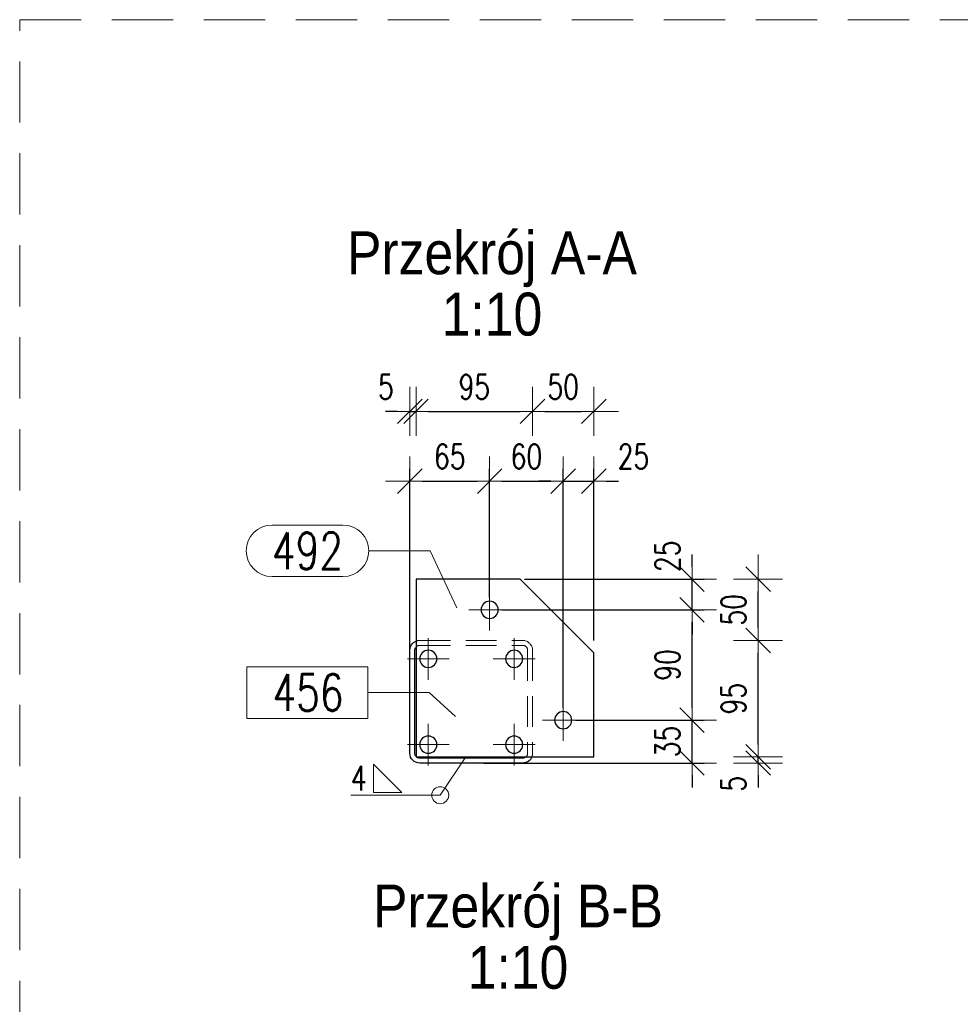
# Model space of a CAD drawing. Header units: millimetres. Extents: x -877 to 135, y 14151 to 14821.
# Tile 43 of 46: x -51 to 26, y 14558 to 14638. Entities that reach past the tile are written whole.
import ezdxf
from ezdxf.enums import TextEntityAlignment as Align

# ---------------------------------------------------------------- set-up
doc = ezdxf.new("R2010")
doc.units = ezdxf.units.MM
doc.header["$LTSCALE"] = 10
doc.linetypes.add('HIDDEN', pattern=[0.375, 0.25, -0.125])
doc.linetypes.add('MITTE', pattern=[2, 1.25, -0.25, 0.25, -0.25])
doc.layers.get('Defpoints').update_dxf_attribs({"color": 1})
for name, color, linetype, lineweight in [('PS_DIM', 4, 'Continuous', 13), ('PS_Hidden', 2, 'HIDDEN', 9), ('PS_Mid', 5, 'MITTE', 15), ('PS_Pos', 1, 'Continuous', 15), ('PS_SOLID', 7, 'Continuous', 30), ('PS_TEXT', 3, 'Continuous', 18), ('PS_Weld', 1, 'Continuous', 9)]:
    doc.layers.add(name, color=color, linetype=linetype, lineweight=lineweight)
doc.styles.add('ARIAL', font='arial.ttf')
doc.styles.add('gil', font='txt', dxfattribs={"width": 0.9})
doc.styles.add('simplex', font='simplex.shx', dxfattribs={"width": 0.75})
doc.dimstyles.new('1_10_PRZ', dxfattribs={"dimtxt": 2, "dimasz": 1, "dimexe": 2, "dimexo": 5, "dimgap": 1, "dimtad": 1, "dimdec": 0, "dimlfac": 10, "dimtxsty": 'simplex', "dimblk": 'dimznak', "dimcen": 2, "dimse1": 1, "dimse2": 1, "dimclrt": 3, "dimadec": 1, "dimazin": 0, "dimtfac": 1, "dimtdec": 0, "dimtix": 1, "dimtmove": 2, "dimatfit": 3, "dimldrblk": 'dim-grot', "dimfxl": 1, "dimarcsym": 0})
doc.dimstyles.new('1_10_SC', dxfattribs={"dimtxt": 2, "dimasz": 1, "dimexe": 1, "dimexo": 1, "dimgap": 1, "dimtad": 1, "dimdec": 0, "dimlfac": 10, "dimtxsty": 'simplex', "dimblk": 'dimznak', "dimcen": 2, "dimclrd": 256, "dimclre": 256, "dimclrt": 3, "dimadec": 1, "dimazin": 0, "dimtfac": 1, "dimtdec": 0, "dimtix": 1, "dimtmove": 2, "dimatfit": 3, "dimldrblk": 'dim-grot', "dimfxl": 1, "dimarcsym": 0})

# ---------------------------------------------------------------- blocks, each defined once
blk = doc.blocks.new('dimznak')
at = {"color": 0}
for points in [[(0, 2), (0, -2)], [(-2, 0), (2, 0)]]:
    blk.add_lwpolyline(points, dxfattribs=at)
at = {"color": 2}
blk.add_lwpolyline([(1, 1), (-1, -1)], dxfattribs=at)
blk = doc.blocks.new('*D289')
at = {"layer": 'Defpoints', "color": 0, "transparency": 16777216}
for p in [(-12.431, 14600.823), (-12.431, 14590.323, 75.057), (-18.931, 14582.823, 75.057)]:
    blk.add_point(p, dxfattribs=at)
at = {"layer": 'PS_DIM', "lineweight": -2, "transparency": 16777216}
for p, q in [((-18.931, 14583.823), (-18.931, 14601.823)), ((-12.431, 14591.323), (-12.431, 14601.823)), ((-17.931, 14600.823), (-13.431, 14600.823))]:
    blk.add_line(p, q, dxfattribs=at)
at = {"layer": 'PS_DIM', "lineweight": -2, "transparency": 16777216, "rotation": 180}
blk.add_blockref('dimznak', (-18.931, 14600.823), dxfattribs=at)
at = {"layer": 'PS_DIM', "lineweight": -2, "transparency": 16777216}
blk.add_blockref('dimznak', (-12.431, 14600.823), dxfattribs=at)
at = {"layer": 'PS_DIM', "color": 3, "transparency": 16777216, "insert": (-15.681, 14602.823), "char_height": 2, "attachment_point": 5, "style": 'simplex'}
blk.add_mtext('65', dxfattribs=at)
blk = doc.blocks.new('dim-grot')
blk.add_hatch(color=256).paths.add_polyline_path([(0, 0), (-2, 0.5), (-2, -0.5)])
blk.add_lwpolyline([(0, 0), (-2, 0.5), (-2, -0.5), (0, 0)])
blk = doc.blocks.new('*D290')
at = {"layer": 'Defpoints', "color": 0, "transparency": 16777216}
for p in [(-6.431, 14600.823), (-12.431, 14590.323, 75.057), (-6.431, 14581.323, 75.057)]:
    blk.add_point(p, dxfattribs=at)
at = {"layer": 'PS_DIM', "lineweight": -2, "transparency": 16777216}
for p, q in [((-12.431, 14591.323), (-12.431, 14601.823)), ((-6.431, 14582.323), (-6.431, 14601.823)), ((-11.431, 14600.823), (-7.431, 14600.823))]:
    blk.add_line(p, q, dxfattribs=at)
at = {"layer": 'PS_DIM', "lineweight": -2, "transparency": 16777216, "rotation": 180}
blk.add_blockref('dimznak', (-12.431, 14600.823), dxfattribs=at)
at = {"layer": 'PS_DIM', "lineweight": -2, "transparency": 16777216}
blk.add_blockref('dimznak', (-6.431, 14600.823), dxfattribs=at)
at = {"layer": 'PS_DIM', "color": 3, "transparency": 16777216, "insert": (-9.431, 14602.823), "char_height": 2, "attachment_point": 5, "style": 'simplex'}
blk.add_mtext('60', dxfattribs=at)
blk = doc.blocks.new('*D291')
at = {"layer": 'Defpoints', "color": 0, "transparency": 16777216}
for p in [(-3.931, 14600.823), (-3.931, 14586.823, 75.057), (-6.431, 14581.323, 75.057)]:
    blk.add_point(p, dxfattribs=at)
at = {"layer": 'PS_DIM', "lineweight": -2, "transparency": 16777216}
for p, q in [((-6.431, 14582.323), (-6.431, 14601.823)), ((-3.931, 14587.823), (-3.931, 14601.823)), ((-7.431, 14600.823), (-8.431, 14600.823)), ((-6.431, 14600.823), (-3.931, 14600.823)), ((-2.931, 14600.823), (-1.931, 14600.823))]:
    blk.add_line(p, q, dxfattribs=at)
blk.add_blockref('dimznak', (-6.431, 14600.823), dxfattribs=at)
at = {"layer": 'PS_DIM', "lineweight": -2, "transparency": 16777216, "rotation": 180}
blk.add_blockref('dimznak', (-3.931, 14600.823), dxfattribs=at)
at = {"layer": 'PS_DIM', "color": 3, "transparency": 16777216, "insert": (-0.708, 14602.823), "char_height": 2, "attachment_point": 5, "style": 'simplex'}
blk.add_mtext('25', dxfattribs=at)
blk = doc.blocks.new('*D292')
at = {"layer": 'Defpoints', "color": 0, "transparency": 16777216}
for p in [(-18.431, 14606.508), (-18.431, 14592.823, 75.057), (-18.931, 14582.823, 75.057)]:
    blk.add_point(p, dxfattribs=at)
at = {"layer": 'PS_DIM', "color": 0, "lineweight": -2, "transparency": 16777216}
for p, q in [((-19.931, 14606.508), (-20.931, 14606.508)), ((-18.931, 14606.508), (-18.431, 14606.508)), ((-17.431, 14606.508), (-16.431, 14606.508))]:
    blk.add_line(p, q, dxfattribs=at)
blk.add_blockref('dimznak', (-18.931, 14606.508), dxfattribs=at)
at = {"layer": 'PS_DIM', "color": 0, "lineweight": -2, "transparency": 16777216, "rotation": 180}
blk.add_blockref('dimznak', (-18.431, 14606.508), dxfattribs=at)
at = {"layer": 'PS_DIM', "color": 3, "transparency": 16777216, "insert": (-20.89, 14608.508), "char_height": 2, "attachment_point": 5, "style": 'simplex'}
blk.add_mtext('5', dxfattribs=at)
blk = doc.blocks.new('*D293')
at = {"layer": 'Defpoints', "color": 0, "transparency": 16777216}
for p in [(-8.931, 14606.508), (-18.431, 14592.823, 75.057), (-8.931, 14583.331, 75.057)]:
    blk.add_point(p, dxfattribs=at)
at = {"layer": 'PS_DIM', "color": 0, "lineweight": -2, "transparency": 16777216}
blk.add_line((-17.431, 14606.508), (-9.931, 14606.508), dxfattribs=at)
at = {"layer": 'PS_DIM', "color": 0, "lineweight": -2, "transparency": 16777216, "rotation": 180}
blk.add_blockref('dimznak', (-18.431, 14606.508), dxfattribs=at)
at = {"layer": 'PS_DIM', "color": 0, "lineweight": -2, "transparency": 16777216}
blk.add_blockref('dimznak', (-8.931, 14606.508), dxfattribs=at)
at = {"layer": 'PS_DIM', "color": 3, "transparency": 16777216, "insert": (-13.681, 14608.508), "char_height": 2, "attachment_point": 5, "style": 'simplex'}
blk.add_mtext('95', dxfattribs=at)
blk = doc.blocks.new('*D294')
at = {"layer": 'Defpoints', "color": 0, "transparency": 16777216}
for p in [(-3.931, 14606.508), (-3.931, 14586.823, 75.057), (-8.931, 14583.331, 75.057)]:
    blk.add_point(p, dxfattribs=at)
at = {"layer": 'PS_DIM', "color": 0, "lineweight": -2, "transparency": 16777216}
blk.add_line((-7.931, 14606.508), (-4.931, 14606.508), dxfattribs=at)
at = {"layer": 'PS_DIM', "color": 0, "lineweight": -2, "transparency": 16777216, "rotation": 180}
blk.add_blockref('dimznak', (-8.931, 14606.508), dxfattribs=at)
at = {"layer": 'PS_DIM', "color": 0, "lineweight": -2, "transparency": 16777216}
blk.add_blockref('dimznak', (-3.931, 14606.508), dxfattribs=at)
at = {"layer": 'PS_DIM', "color": 3, "transparency": 16777216, "insert": (-6.431, 14608.508), "char_height": 2, "attachment_point": 5, "style": 'simplex'}
blk.add_mtext('50', dxfattribs=at)
blk = doc.blocks.new('*D295')
at = {"layer": 'Defpoints', "color": 0, "transparency": 16777216}
for p in [(-6.431, 14581.323, 75.057), (4.069, 14581.323), (-13.931, 14577.823, 75.057)]:
    blk.add_point(p, dxfattribs=at)
at = {"layer": 'PS_DIM', "lineweight": -2, "transparency": 16777216}
for p, q in [((4.069, 14582.323), (4.069, 14583.323)), ((-5.431, 14581.323), (5.069, 14581.323)), ((4.069, 14577.823), (4.069, 14581.323)), ((-12.931, 14577.823), (5.069, 14577.823)), ((4.069, 14576.823), (4.069, 14575.823))]:
    blk.add_line(p, q, dxfattribs=at)
for p, rotation in [((4.069, 14581.323), 270), ((4.069, 14577.823), 90)]:
    blk.add_blockref('dimznak', p, dxfattribs=dict(at, rotation=rotation))
at = {"layer": 'PS_DIM', "color": 3, "transparency": 16777216, "insert": (2.069, 14579.573), "char_height": 2, "attachment_point": 5, "rotation": 90, "style": 'simplex'}
blk.add_mtext('35', dxfattribs=at)
blk = doc.blocks.new('*D296')
at = {"layer": 'Defpoints', "color": 0, "transparency": 16777216}
for p in [(-12.431, 14590.323, 75.057), (4.069, 14590.323), (-6.431, 14581.323, 75.057)]:
    blk.add_point(p, dxfattribs=at)
at = {"layer": 'PS_DIM', "lineweight": -2, "transparency": 16777216}
for p, q in [((-11.431, 14590.323), (5.069, 14590.323)), ((4.069, 14582.323), (4.069, 14589.323)), ((-5.431, 14581.323), (5.069, 14581.323))]:
    blk.add_line(p, q, dxfattribs=at)
for p, rotation in [((4.069, 14590.323), 90), ((4.069, 14581.323), 270)]:
    blk.add_blockref('dimznak', p, dxfattribs=dict(at, rotation=rotation))
at = {"layer": 'PS_DIM', "color": 3, "transparency": 16777216, "insert": (2.069, 14585.823), "char_height": 2, "attachment_point": 5, "rotation": 90, "style": 'simplex'}
blk.add_mtext('90', dxfattribs=at)
blk = doc.blocks.new('*D297')
at = {"layer": 'Defpoints', "color": 0, "transparency": 16777216}
for p in [(-10.585, 14592.823, 75.057), (4.069, 14592.823), (-12.431, 14590.323, 75.057)]:
    blk.add_point(p, dxfattribs=at)
at = {"layer": 'PS_DIM', "lineweight": -2, "transparency": 16777216}
for p, q in [((4.069, 14593.823), (4.069, 14594.823)), ((-9.585, 14592.823), (5.069, 14592.823)), ((4.069, 14590.323), (4.069, 14592.823)), ((-11.431, 14590.323), (5.069, 14590.323)), ((4.069, 14589.323), (4.069, 14588.323))]:
    blk.add_line(p, q, dxfattribs=at)
for p, rotation in [((4.069, 14592.823), 270), ((4.069, 14590.323), 90)]:
    blk.add_blockref('dimznak', p, dxfattribs=dict(at, rotation=rotation))
at = {"layer": 'PS_DIM', "color": 3, "transparency": 16777216, "insert": (2.069, 14594.684), "char_height": 2, "attachment_point": 5, "rotation": 90, "style": 'simplex'}
blk.add_mtext('25', dxfattribs=at)
blk = doc.blocks.new('*D298')
at = {"layer": 'Defpoints', "color": 0, "transparency": 16777216}
for p in [(-3.931, 14578.323, 75.057), (9.454, 14578.323), (-13.447, 14577.823, 75.057)]:
    blk.add_point(p, dxfattribs=at)
at = {"layer": 'PS_DIM', "color": 0, "lineweight": -2, "transparency": 16777216}
for p, q in [((9.454, 14579.323), (9.454, 14580.323)), ((9.454, 14577.823), (9.454, 14578.323)), ((9.454, 14576.823), (9.454, 14575.823))]:
    blk.add_line(p, q, dxfattribs=at)
for p, rotation in [((9.454, 14578.323), 270), ((9.454, 14577.823), 90)]:
    blk.add_blockref('dimznak', p, dxfattribs=dict(at, rotation=rotation))
at = {"layer": 'PS_DIM', "color": 3, "transparency": 16777216, "insert": (7.454, 14576.13), "char_height": 2, "attachment_point": 5, "rotation": 90, "style": 'simplex'}
blk.add_mtext('5', dxfattribs=at)
blk = doc.blocks.new('*D299')
at = {"layer": 'Defpoints', "color": 0, "transparency": 16777216}
for p in [(-14.593, 14587.823, 75.057), (9.454, 14587.823), (-3.931, 14578.323, 75.057)]:
    blk.add_point(p, dxfattribs=at)
at = {"layer": 'PS_DIM', "color": 0, "lineweight": -2, "transparency": 16777216}
blk.add_line((9.454, 14579.323), (9.454, 14586.823), dxfattribs=at)
for p, rotation in [((9.454, 14587.823), 90), ((9.454, 14578.323), 270)]:
    blk.add_blockref('dimznak', p, dxfattribs=dict(at, rotation=rotation))
at = {"layer": 'PS_DIM', "color": 3, "transparency": 16777216, "insert": (7.454, 14583.073), "char_height": 2, "attachment_point": 5, "rotation": 90, "style": 'simplex'}
blk.add_mtext('95', dxfattribs=at)
blk = doc.blocks.new('*D300')
at = {"layer": 'Defpoints', "color": 0, "transparency": 16777216}
for p in [(-14.181, 14592.823, 75.057), (9.454, 14592.823), (-14.593, 14587.823, 75.057)]:
    blk.add_point(p, dxfattribs=at)
at = {"layer": 'PS_DIM', "color": 0, "lineweight": -2, "transparency": 16777216}
blk.add_line((9.454, 14588.823), (9.454, 14591.823), dxfattribs=at)
for p, rotation in [((9.454, 14592.823), 90), ((9.454, 14587.823), 270)]:
    blk.add_blockref('dimznak', p, dxfattribs=dict(at, rotation=rotation))
at = {"layer": 'PS_DIM', "color": 3, "transparency": 16777216, "insert": (7.454, 14590.323), "char_height": 2, "attachment_point": 5, "rotation": 90, "style": 'simplex'}
blk.add_mtext('50', dxfattribs=at)
blk = doc.blocks.new('Przekrój')
at = {"layer": 'PS_DIM', "style": 'ARIAL', "flags": 4}
for tag, p in [('PRZEKRÓJ', (7.886, 7.75)), ('SKALA', (7.886, 1.75))]:
    blk.add_attdef(tag, text='', height=3.5, dxfattribs=at).set_placement(p, align=Align.MIDDLE_CENTER)
blk = doc.blocks.new('*X1094')
at = {"color": 1}
for p, q in [((-30.172, 14597.237), (-24.386, 14597.237)), ((-22.286, 14595.137), (-17.286, 14595.137)), ((-15.095, 14590.487), (-17.286, 14595.137)), ((-30.172, 14593.037), (-24.386, 14593.037))]:
    blk.add_line(p, q, dxfattribs=at)
for centre, start, end in [((-30.172, 14595.137), 90, 270), ((-24.386, 14595.137), 270, 90)]:
    blk.add_arc(centre, 2.1, start, end, dxfattribs=at)
at = {"color": 30, "style": 'simplex', "width": 0.75}
blk.add_text('492', height=3, dxfattribs=at).set_placement((-30.172, 14593.637))
blk = doc.blocks.new('*X1095')
at = {"color": 1}
for p, q in [((-22.351, 14585.669), (-32.229, 14585.669)), ((-32.229, 14585.669), (-32.229, 14581.469)), ((-22.351, 14581.469), (-22.351, 14585.669)), ((-22.351, 14583.569), (-17.351, 14583.569)), ((-15.215, 14581.621), (-17.351, 14583.569)), ((-32.229, 14581.469), (-22.351, 14581.469))]:
    blk.add_line(p, q, dxfattribs=at)
at = {"color": 30, "style": 'simplex', "width": 0.75}
blk.add_text('456', height=3, dxfattribs=at).set_placement((-30.129, 14582.069))
blk = doc.blocks.new('*X1113')
at = {"color": 9}
for p in [(-14.381, 14578.323, 75.057), (-23.739, 14575.197)]:
    blk.add_line(p, (-16.457, 14575.197), dxfattribs=at)
at = {"color": 3}
for p, q in [((-19.6, 14575.427), (-21.9, 14577.727)), ((-21.9, 14577.727), (-21.9, 14575.427)), ((-21.9, 14575.427), (-19.6, 14575.427))]:
    blk.add_line(p, q, dxfattribs=at)
at = {"color": 9}
blk.add_circle((-16.457, 14575.197), 0.69, dxfattribs=at)
at = {"color": 2, "style": 'simplex', "width": 0.75}
blk.add_text('4', height=2, dxfattribs=at).set_placement((-23.739, 14575.597))

msp = doc.modelspace()

# ---------------------------------------------------------------- linework, layer by layer
at = {"layer": 'PS_DIM', "color": 40, "linetype": 'HIDDEN', "ltscale": 2}
msp.add_lwpolyline([(-50.741, 14638.456), (95.021, 14638.456), (95.021, 14322.559), (-50.741, 14322.559)], close=True, dxfattribs=at)
at = {"layer": 'PS_Hidden', "color": 2, "linetype": 'HIDDEN', "extrusion": (1, 0, 2.22045e-16)}
for p, q in [((-18.131, 14587.823, 75.057), (-9.731, 14587.823, 75.057)), ((-18.131, 14587.423, 75.057), (-9.731, 14587.423, 75.057)), ((-9.331, 14587.023, 75.057), (-9.331, 14578.623, 75.057)), ((-8.931, 14587.023, 75.057), (-8.931, 14578.623, 75.057))]:
    msp.add_line(p, q, dxfattribs=at)
at = {"layer": 'PS_Hidden', "color": 2, "linetype": 'HIDDEN', "extrusion": (2.22045e-16, 0, -1)}
for centre, radius, start, end in [((18.131, 14587.023, -75.057), 0.8, 67.97569, 90), ((9.731, 14587.023, -75.057), 0.8, 90, 180), ((18.131, 14587.023, -75.057), 0.4, 41.40962, 90), ((9.731, 14587.023, -75.057), 0.4, 90, 180), ((18.131, 14578.623, -75.057), 0.4, 311.40962, 318.59038), ((9.731, 14578.623, -75.057), 0.4, 180, 228.59038), ((9.731, 14578.623, -75.057), 0.8, 180, 202.02431)]:
    msp.add_arc(centre, radius, start, end, dxfattribs=at)
at = {"layer": 'PS_Mid', "color": 5, "linetype": 'MITTE', "extrusion": (1, 0, 2.22045e-16)}
for p, q in [((-12.431, 14588.623, 75.057), (-12.431, 14592.023, 75.057)), ((-10.731, 14590.323, 75.057), (-14.131, 14590.323, 75.057)), ((-17.431, 14584.623, 75.057), (-17.431, 14588.023, 75.057)), ((-10.431, 14584.623, 75.057), (-10.431, 14588.023, 75.057)), ((-15.731, 14586.323, 75.057), (-19.131, 14586.323, 75.057)), ((-8.731, 14586.323, 75.057), (-12.131, 14586.323, 75.057)), ((-6.431, 14579.623, 75.057), (-6.431, 14583.023, 75.057)), ((-4.731, 14581.323, 75.057), (-8.131, 14581.323, 75.057)), ((-17.431, 14577.623, 75.057), (-17.431, 14581.023, 75.057)), ((-10.431, 14577.623, 75.057), (-10.431, 14581.023, 75.057)), ((-15.731, 14579.323, 75.057), (-19.131, 14579.323, 75.057)), ((-8.731, 14579.323, 75.057), (-12.131, 14579.323, 75.057))]:
    msp.add_line(p, q, dxfattribs=at)
at = {"layer": 'PS_SOLID', "color": 7, "linetype": 'Continuous', "extrusion": (1, 0, 2.22045e-16)}
for p, q in [((-18.431, 14592.823, 75.057), (-18.431, 14578.323, 75.057)), ((-9.931, 14592.823, 75.057), (-18.431, 14592.823, 75.057)), ((-3.931, 14586.823, 75.057), (-9.931, 14592.823, 75.057)), ((-18.931, 14578.623, 75.057), (-18.931, 14587.023, 75.057)), ((-18.531, 14578.623, 75.057), (-18.531, 14587.023, 75.057)), ((-3.931, 14578.323, 75.057), (-3.931, 14586.823, 75.057)), ((-18.431, 14578.323, 75.057), (-3.931, 14578.323, 75.057)), ((-9.731, 14578.223, 75.057), (-18.131, 14578.223, 75.057)), ((-9.731, 14577.823, 75.057), (-18.131, 14577.823, 75.057))]:
    msp.add_line(p, q, dxfattribs=at)
at = {"layer": 'PS_SOLID', "color": 7, "linetype": 'Continuous', "extrusion": (2.22045e-16, 0, -1)}
for centre in [(12.431, 14590.323, -75.057), (17.431, 14586.323, -75.057), (10.431, 14586.323, -75.057), (6.431, 14581.323, -75.057), (17.431, 14579.323, -75.057), (10.431, 14579.323, -75.057)]:
    msp.add_circle(centre, 0.7, dxfattribs=at)
for centre, radius, start, end in [((18.131, 14587.023, -75.057), 0.8, 0, 67.97569), ((18.131, 14587.023, -75.057), 0.4, 0, 41.40962), ((18.131, 14578.623, -75.057), 0.8, 270, 0), ((18.131, 14578.623, -75.057), 0.4, 318.59038, 0), ((18.131, 14578.623, -75.057), 0.4, 270, 311.40962), ((9.731, 14578.623, -75.057), 0.4, 228.59038, 270), ((9.731, 14578.623, -75.057), 0.8, 202.02431, 270)]:
    msp.add_arc(centre, radius, start, end, dxfattribs=at)

# ---------------------------------------------------------------- block references
at = {"layer": 'PS_DIM'}
ref = msp.add_blockref('Przekrój', (-20.126, 14608.893), dxfattribs=at)
ref.add_attrib('PRZEKRÓJ', 'Przekrój A-A', dxfattribs={"layer": 'PS_TEXT', "height": 3.5, "style": 'gil', "width": 0.9}).set_placement((-12.24, 14616.643), align=Align.BOTTOM_CENTER)
ref.add_attrib('SKALA', '1:10', dxfattribs={"layer": 'PS_TEXT', "height": 3.5, "style": 'gil', "width": 0.9}).set_placement((-12.24, 14611.643), align=Align.BOTTOM_CENTER)
ref = msp.add_blockref('Przekrój', (-18.003, 14555.614), dxfattribs=at)
ref.add_attrib('PRZEKRÓJ', 'Przekrój B-B', dxfattribs={"layer": 'PS_TEXT', "height": 3.5, "style": 'gil', "width": 0.9}).set_placement((-10.117, 14563.364), align=Align.BOTTOM_CENTER)
ref.add_attrib('SKALA', '1:10', dxfattribs={"layer": 'PS_TEXT', "height": 3.5, "style": 'gil', "width": 0.9}).set_placement((-10.117, 14558.364), align=Align.BOTTOM_CENTER)
at = {"layer": 'PS_Pos'}
for name in ['*X1094', '*X1095']:
    msp.add_blockref(name, (0, 0), dxfattribs=at)
at = {"layer": 'PS_Weld'}
msp.add_blockref('*X1113', (0, 0), dxfattribs=at)

# ---------------------------------------------------------------- dimensions: what is measured, and where the dimension line sits
at = {"layer": 'PS_DIM'}
for base, p1, p2, dimstyle, picture, middle in [((-18.431, 14606.508), (-18.931, 14582.823, 75.057), (-18.431, 14592.823, 75.057), '1_10_PRZ', '*D292', (-20.89, 14608.508)), ((-3.931, 14600.823), (-6.431, 14581.323, 75.057), (-3.931, 14586.823, 75.057), '1_10_SC', '*D291', (-0.708, 14602.823))]:
    dim = msp.add_linear_dim(base=base, p1=p1, p2=p2, dimstyle=dimstyle, dxfattribs=at)
    dim.commit()
    dim.dimension.update_dxf_attribs({"geometry": picture, "text_midpoint": middle, "dimtype": 128})
for base, p1, p2, dimstyle, picture, middle in [((-8.931, 14606.508), (-18.431, 14592.823, 75.057), (-8.931, 14583.331, 75.057), '1_10_PRZ', '*D293', (-13.681, 14608.508)), ((-3.931, 14606.508), (-8.931, 14583.331, 75.057), (-3.931, 14586.823, 75.057), '1_10_PRZ', '*D294', (-6.431, 14608.508)), ((-12.431, 14600.823), (-18.931, 14582.823, 75.057), (-12.431, 14590.323, 75.057), '1_10_SC', '*D289', (-15.681, 14602.823)), ((-6.431, 14600.823), (-12.431, 14590.323, 75.057), (-6.431, 14581.323, 75.057), '1_10_SC', '*D290', (-9.431, 14602.823))]:
    dim = msp.add_linear_dim(base=base, p1=p1, p2=p2, dimstyle=dimstyle, dxfattribs=at)
    dim.commit()
    dim.dimension.update_dxf_attribs({"geometry": picture, "text_midpoint": middle})
for base, p1, p2, dimstyle, picture, middle in [((4.069, 14592.823), (-12.431, 14590.323, 75.057), (-10.585, 14592.823, 75.057), '1_10_SC', '*D297', (2.069, 14594.684)), ((9.454, 14578.323), (-13.447, 14577.823, 75.057), (-3.931, 14578.323, 75.057), '1_10_PRZ', '*D298', (7.454, 14576.13))]:
    dim = msp.add_linear_dim(base=base, p1=p1, p2=p2, angle=90, dimstyle=dimstyle, dxfattribs=at)
    dim.commit()
    dim.dimension.update_dxf_attribs({"geometry": picture, "text_midpoint": middle, "dimtype": 128})
for base, p1, p2, dimstyle, picture, middle in [((9.454, 14592.823), (-14.593, 14587.823, 75.057), (-14.181, 14592.823, 75.057), '1_10_PRZ', '*D300', (7.454, 14590.323)), ((4.069, 14590.323), (-6.431, 14581.323, 75.057), (-12.431, 14590.323, 75.057), '1_10_SC', '*D296', (2.069, 14585.823)), ((9.454, 14587.823), (-3.931, 14578.323, 75.057), (-14.593, 14587.823, 75.057), '1_10_PRZ', '*D299', (7.454, 14583.073)), ((4.069, 14581.323), (-13.931, 14577.823, 75.057), (-6.431, 14581.323, 75.057), '1_10_SC', '*D295', (2.069, 14579.573))]:
    dim = msp.add_linear_dim(base=base, p1=p1, p2=p2, angle=90, dimstyle=dimstyle, dxfattribs=at)
    dim.commit()
    dim.dimension.update_dxf_attribs({"geometry": picture, "text_midpoint": middle})

doc.saveas('drawing.dxf')
